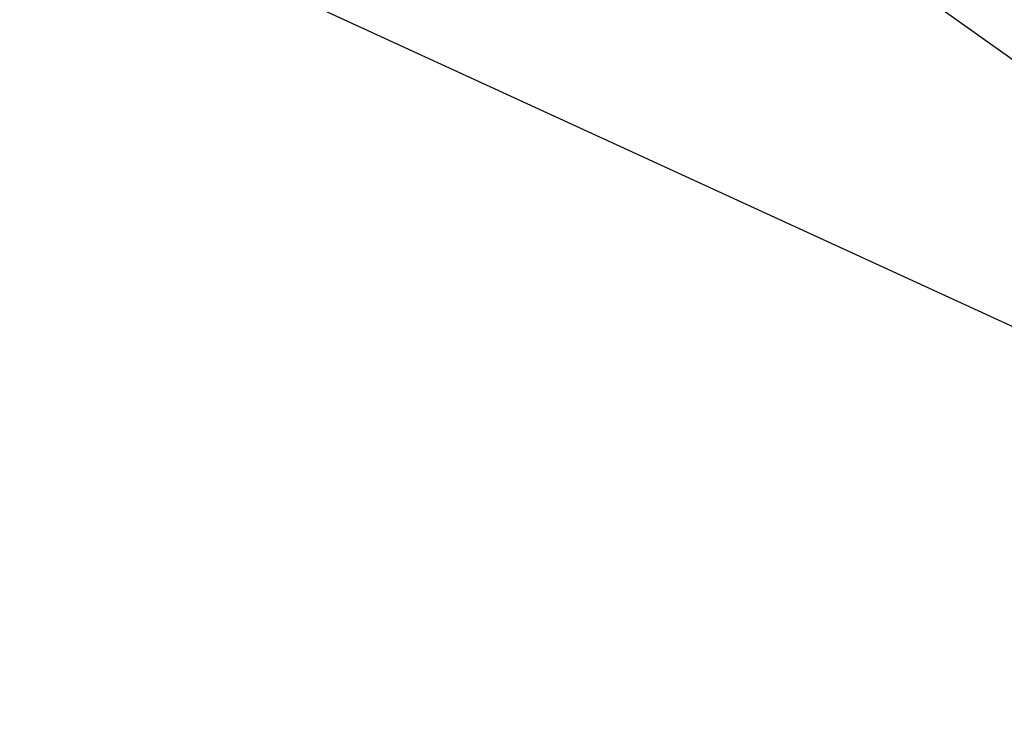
# Model space of a CAD drawing. Extents: x 448814 to 449970, y 436659 to 437685.
# Tile 63 of 132: x 449441 to 449462, y 437014 to 437030. Entities that reach past the tile are written whole.
import ezdxf

# ---------------------------------------------------------------- set-up
doc = ezdxf.new("R2010")
doc.units = 0
doc.header["$LTSCALE"] = 2
doc.header["$MEASUREMENT"] = 0
doc.linetypes.add('AUSGEZOGEN', pattern=[0])
for name, color, linetype in [('213_GRENZL', 8, 'AUSGEZOGEN'), ('FBRTOP', 250, 'AUSGEZOGEN'), ('STRASSE', 250, 'AUSGEZOGEN'), ('STROMLTG', 4, 'AUSGEZOGEN')]:
    doc.layers.add(name, color=color, linetype=linetype)

msp = doc.modelspace()

# ---------------------------------------------------------------- linework, layer by layer
at = {"layer": '213_GRENZL'}
msp.add_line((449479.382, 437015.327), (449424.045, 437040.74), dxfattribs=at)
at = {"layer": 'FBRTOP'}
msp.add_lwpolyline([(448968.071, 437551.847, -0.000001), (448991.973, 437533.398, 0.000001), (449021.658, 437510.484, 0), (449059.524, 437481.257, 0), (449100.819, 437449.382, 0.000002), (449140.4, 437418.831, -0.000003), (449179.981, 437388.28, -0.000004), (449219.562, 437357.729, 0.000004), (449259.142, 437327.177), (449338.303, 437266.075), (449437.255, 437189.697), (449516.416, 437128.595), (449635.158, 437036.942), (449660.728, 437017.161, -0.000002)], format="xyb", dxfattribs=at)
at = {"layer": 'FBRTOP', "const_width": 0.5}
msp.add_lwpolyline([(448966.251, 437549.488, -0.000001), (448990.152, 437531.039), (449019.838, 437508.125), (449057.703, 437478.898), (449098.999, 437447.023, 0.000002), (449138.58, 437416.472, -0.000003), (449178.161, 437385.922, -0.000004), (449217.741, 437355.37, 0.000004), (449257.322, 437324.818), (449336.483, 437263.716), (449435.435, 437187.338), (449514.596, 437126.236), (449633.336, 437034.585), (449658.907, 437014.802)], format="xyb", dxfattribs=at)
at = {"layer": 'STRASSE'}
for points in [[(449362.464, 437286.843, 0.003129), (449378.391, 437273.797, 0.000219), (449408.942, 437249.112, 0.000389), (449426.156, 437235.237, 0.000199), (449436.466, 437226.947, 0.000081), (449461.924, 437206.501, 0.002212), (449498.739, 437177.21, 0.005742), (449512.989, 437166.238, 0.0056), (449526.066, 437156.634, 0.002613), (449554.645, 437136.358, 0.00064), (449582.618, 437116.785, -0.001217), (449597.344, 437106.456, -0.000457), (449617.297, 437092.36, 0.000962), (449626.757, 437085.691, 0.000105), (449631.402, 437082.431, 0.000015), (449663.882, 437059.65, 0.000123), (449670.216, 437055.21, -0.000021), (449708.016, 437028.724, -0.00448), (449717.591, 437021.886, -0.023584), (449743.511, 437001.701)], [(449354.279, 437284.373, 0.000359), (449357.912, 437281.355, 0.003129), (449373.907, 437268.253, 0.000219), (449404.463, 437243.564, 0.000389), (449421.686, 437229.682, 0.000199), (449432, 437221.389, 0.000081), (449457.46, 437200.941, 0.002212), (449494.324, 437171.611, 0.005742), (449508.704, 437160.539, 0.0056), (449521.91, 437150.84, 0.002613), (449550.55, 437130.521, 0.00064), (449578.537, 437110.938, -0.001217), (449593.235, 437100.628, -0.000457), (449613.178, 437086.54, 0.000962), (449622.66, 437079.855, 0.000105), (449627.308, 437076.594, 0.000015), (449659.788, 437053.812, 0.000123), (449666.124, 437049.37, -0.000021), (449703.924, 437022.885, -0.00448), (449713.395, 437016.121, -0.002235), (449739.716, 436996.784)]]:
    msp.add_lwpolyline(points, format="xyb", dxfattribs=at)
at = {"layer": 'STROMLTG', "flags": 128}
msp.add_lwpolyline([(449808.657, 436783.328), (449699.476, 436860.623), (449444.3, 437041.877), (449195.395, 437219.161), (448919.454, 437415.951), (448883.121, 437441.787)], dxfattribs=at)

doc.saveas('drawing.dxf')
